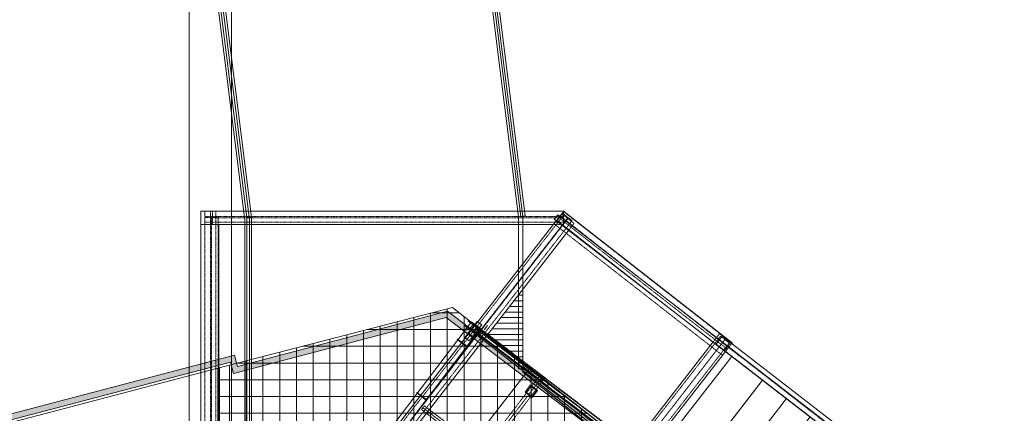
# Model space of a CAD drawing. Header units: centimetres. Extents: x -1589 to 108054, y -205274 to 31709.
# Tile 19 of 256: x 72111 to 80923, y -168471 to -164946. Entities that reach past the tile are written whole.
import ezdxf

# ---------------------------------------------------------------- set-up
doc = ezdxf.new("R2010")
doc.units = ezdxf.units.CM
doc.header["$LTSCALE"] = 0.01
doc.header["$MEASUREMENT"] = 0
for name, pattern in [('GESTRICHELT', [7, 4, -3]), ('Krawędzie ukryte', [27, 20, -7]), ('Kropki i Kreski', [72, 36, -18, 0, -18]), ('Przerywana długa', [100, 50, -50])]:
    doc.linetypes.add(name, pattern=pattern)
for name, color, linetype in [('2_belki.K_IR', 7, 'Continuous'), ('2_daszek .K_IR', 7, 'Continuous'), ('2_rynna.K_IR', 7, 'Continuous'), ('2_schody_konstrukcja.ISTN', 7, 'Continuous'), ('2_stropy.ISTN', 7, 'Continuous'), ('2_stropy.K_IR', 7, 'Continuous'), ('2_umeblowanie.ISTN', 7, 'Continuous'), ('2_ściany zewnętrzne.ISTN', 7, 'Continuous'), ('3_linie 2D .ISTN', 7, 'Continuous'), ('3_wypełnienia.K_IR', 7, 'Continuous')]:
    doc.layers.add(name, color=color, linetype=linetype)

msp = doc.modelspace()

# ---------------------------------------------------------------- hatches: boundary and pattern name
at = {"layer": '2_daszek .K_IR', "linetype": 'Continuous', "lineweight": 5, "ltscale": 10}
h = msp.add_hatch(color=8, dxfattribs=at)
h.paths.add_polyline_path([(76633.84503, -168281.03176), (76697.5236, -168329.45736), (76745.94921, -168265.77879), (76682.27064, -168217.35318)])
h.paths.add_polyline_path([(76640.85154, -168280.07845), (76683.22395, -168224.35969), (76738.9427, -168266.7321), (76696.57029, -168322.45085)], flags=0)
at = {"layer": '2_stropy.ISTN', "linetype": 'Continuous', "lineweight": 5, "ltscale": 10}
h = msp.add_hatch(dxfattribs=at)
h.set_pattern_fill('Siatka_15x15', color=8, scale=10, style=0, pattern_type=2)
h.set_pattern_definition([(0, (26888.05, -176271.54), (0, 150), []), (90, (26888.05, -176271.54), (-150, 0), [])])
h.paths.add_polyline_path([(73880.90022, -170404.59389), (74938.81961, -170126.84438), (76080.83562, -171009.92209), (77727.52726, -168889.51168), (75983.67328, -167524.26227), (73884.34535, -168067.74697)])
at = {"layer": '3_wypełnienia.K_IR', "linetype": 'Continuous', "lineweight": 5, "ltscale": 10}
h = msp.add_hatch(dxfattribs=at)
h.set_pattern_fill('Kreskowanie_liniowe', color=8, scale=10, style=0, pattern_type=2)
h.set_pattern_definition([(0, (76446.03, -167764.28), (0, 50), [])])
h.paths.add_polyline_path([(76296.5958, -167769.24682), (76614.50672, -167359.86517), (76614.50672, -168018.13676)])
msp.add_hatch(color=8, dxfattribs=at).paths.add_polyline_path([(61423.0767, -171268.20775), (61435.79832, -171316.56228), (73997.00312, -168011.88591), (74023.81132, -168113.84003), (75928.23534, -167612.52477), (77676.46157, -168941.99737), (77706.72758, -168902.19826), (75938.99414, -167557.89103), (74059.44894, -168052.75517), (74032.64452, -167950.81471)])

# ---------------------------------------------------------------- linework, layer by layer
at = {"layer": '2_belki.K_IR', "color": 8, "linetype": 'GESTRICHELT', "lineweight": 5, "ltscale": 10}
for p, q in [((75218.48241, -170204.74929), (76790.0487, -168141.94868)), ((76770.16249, -168126.79816), (75984.37934, -169158.19846)), ((76024.15178, -169188.49951), (76809.93492, -168157.0992)), ((76790.0487, -168141.94868), (76770.16249, -168126.79816)), ((76809.93492, -168157.0992), (76790.0487, -168141.94868))]:
    msp.add_line(p, q, dxfattribs=at)
at = {"layer": '2_daszek .K_IR', "color": 8, "linetype": 'Krawędzie ukryte', "lineweight": 5, "ltscale": 10}
for p, q in [((76246.48267, -167727.65481), (76221.05923, -167761.08607)), ((76221.05923, -167761.08607), (77675.49649, -168867.14109)), ((76238.75171, -167748.15816), (77693.18898, -168854.21318)), ((76246.48267, -167727.65481), (77700.91994, -168833.70983)), ((75733.12153, -168405.1225), (75707.69809, -168438.55375)), ((75707.69809, -168438.55375), (77162.13535, -169544.60877)), ((75725.39057, -168425.62584), (77179.82783, -169531.68086)), ((75733.12153, -168405.1225), (77187.55879, -169511.17752))]:
    msp.add_line(p, q, dxfattribs=at)
at = {"layer": '2_daszek .K_IR', "color": 8, "linetype": 'Continuous', "lineweight": 5, "ltscale": 10}
for p, q in [((76682.27064, -168217.35318), (76633.84503, -168281.03176)), ((76633.84503, -168281.03176), (76697.5236, -168329.45736)), ((76640.85154, -168280.07845), (76683.22395, -168224.35969)), ((76696.57029, -168322.45085), (76640.85154, -168280.07845)), ((76745.94921, -168265.77879), (76682.27064, -168217.35318)), ((76683.22395, -168224.35969), (76738.9427, -168266.7321)), ((76738.9427, -168266.7321), (76696.57029, -168322.45085)), ((76697.5236, -168329.45736), (76745.94921, -168265.77879))]:
    msp.add_line(p, q, dxfattribs=at)
at = {"layer": '2_rynna.K_IR', "color": 8, "linetype": 'Continuous', "lineweight": 5, "ltscale": 10}
for p, q in [((76154.38357, -167652.5963), (74580.63827, -169722.21601)), ((76195.4326, -167662.07667), (76110.8763, -167772.25252)), ((76168.23089, -167675.68854), (76137.96656, -167715.48892)), ((76233.98432, -167713.12497), (76154.38357, -167652.5963)), ((76208.03127, -167705.95287), (76168.23089, -167675.68854)), ((76206.19532, -167648.05297), (76184.66988, -167676.10036)), ((76184.66988, -167676.10036), (76224.33487, -167706.54192)), ((76245.86031, -167678.49453), (76206.19532, -167648.05297)), ((76224.33487, -167706.54192), (76245.86031, -167678.49453)), ((74660.23903, -169782.74468), (76233.98432, -167713.12497)), ((76126.09708, -167752.42002), (76095.65552, -167792.08501)), ((76126.09708, -167752.42002), (76095.65552, -167792.08501)), ((76165.76207, -167782.86158), (76126.09708, -167752.42002)), ((76165.76207, -167782.86158), (76126.09708, -167752.42002)), ((76137.96656, -167715.48892), (76177.76694, -167745.75325)), ((76150.54129, -167802.69408), (76235.09759, -167692.51823)), ((76177.76694, -167745.75325), (76208.03127, -167705.95287)), ((76029.76076, -167806.57408), (76027.33962, -167809.75811)), ((76027.33962, -167809.75811), (76116.49247, -167877.55022)), ((76118.91361, -167874.36619), (76029.76076, -167806.57408)), ((76095.65552, -167792.08501), (76135.32051, -167822.52657)), ((76095.65552, -167792.08501), (76135.32051, -167822.52657)), ((76135.32051, -167822.52657), (76165.76207, -167782.86158)), ((76135.32051, -167822.52657), (76165.76207, -167782.86158)), ((76116.49247, -167877.55022), (76118.91361, -167874.36619)), ((75666.58877, -168284.17863), (75664.16763, -168287.36266)), ((75664.16763, -168287.36266), (75753.32048, -168355.15477)), ((75755.74162, -168351.97074), (75666.58877, -168284.17863)), ((75753.32048, -168355.15477), (75755.74162, -168351.97074))]:
    msp.add_line(p, q, dxfattribs=at)
at = {"layer": '2_schody_konstrukcja.ISTN', "color": 8, "linetype": 'GESTRICHELT', "lineweight": 5, "ltscale": 10}
for p, q in [((73818.0499, -166660.77203), (73769.0499, -166660.77203)), ((73769.0499, -166660.77203), (73769.0499, -168754.18568)), ((75374.09534, -166660.77203), (73769.0499, -166660.77203)), ((73769.0499, -166660.77203), (73769.0499, -166709.77203)), ((73769.0499, -166709.77203), (76979.14077, -166709.77203)), ((73769.0499, -166709.77203), (73769.0499, -166758.77203)), ((73818.0499, -166660.77203), (73818.0499, -170847.59933)), ((73867.0499, -166660.77203), (73818.0499, -166660.77203)), ((75407.66254, -166660.77203), (73836.22846, -166660.77203)), ((73836.22846, -166660.77203), (73836.22846, -166720.77203)), ((73867.0499, -168754.18568), (73867.0499, -166660.77203)), ((76962.04076, -166685.03505), (75350.47691, -168760.20551)), ((76979.14077, -166660.77203), (75374.09534, -166660.77203)), ((76979.09663, -166660.77203), (75407.66254, -166660.77203)), ((76951.72944, -166706.37312), (76921.56201, -166744.98563)), ((76979.05964, -166663.68132), (76935.96331, -166718.84206)), ((76981.89687, -166667.76061), (76951.72944, -166706.37312)), ((78446.1491, -167873.94281), (76951.72944, -166706.37312)), ((77017.32713, -166727.97009), (76962.04076, -166685.03505)), ((77732.97673, -167252.70646), (76979.05964, -166663.68132)), ((76979.09663, -166720.77203), (76979.09663, -166660.77203)), ((76979.14077, -166709.77203), (76979.14077, -166660.77203)), ((76979.14077, -166758.77203), (76979.14077, -166709.77203)), ((77729.1067, -167251.54545), (76981.89687, -166667.76061)), ((73829.01291, -166717.52061), (73769.01291, -166717.52061)), ((73769.01291, -166717.52061), (73769.01291, -168768.6577)), ((73769.0499, -166758.77203), (75374.09534, -166758.77203)), ((77017.32713, -166727.97009), (73794.19942, -170878.311)), ((73829.01291, -166717.52061), (73829.01291, -170819.79479)), ((73889.01291, -166717.52061), (73829.01291, -166717.52061)), ((73836.22846, -166720.77203), (76979.09663, -166720.77203)), ((73836.22846, -166720.77203), (73836.22846, -166780.77203)), ((73836.22846, -166780.77203), (75407.66254, -166780.77203)), ((73889.01291, -168768.6577), (73889.01291, -166717.52061)), ((75374.09534, -166758.77203), (76979.14077, -166758.77203)), ((75407.66254, -166780.77203), (76979.09663, -166780.77203)), ((75461.04965, -168846.07558), (77072.6135, -166770.90512)), ((76935.96331, -166718.84206), (76892.86698, -166774.00279)), ((76892.86698, -166774.00279), (77646.78408, -167363.02793)), ((76921.56201, -166744.98563), (77668.77184, -167328.77048)), ((78443.7975, -167896.89233), (76935.96331, -166718.84206)), ((76979.09663, -166780.77203), (76979.09663, -166720.77203)), ((77072.6135, -166770.90512), (77017.32713, -166727.97009)), ((77668.77184, -167328.77048), (78415.98167, -167912.55532)), ((78476.31653, -167835.33029), (77729.1067, -167251.54545)), ((78486.89383, -167841.7316), (77732.97673, -167252.70646)), ((77646.78408, -167363.02793), (78400.70117, -167952.05306)), ((78374.13863, -167758.79824), (76755.2916, -169843.34706)), ((78429.425, -167801.73327), (78374.13863, -167758.79824)), ((78429.425, -167801.73327), (75191.73093, -171970.83091)), ((78422.2477, -167810.9753), (75192.934, -171969.28175)), ((78383.54724, -167780.92077), (76768.89039, -169860.074)), ((76846.29131, -169920.18305), (78460.94816, -167841.02982)), ((76865.86434, -169929.21713), (78484.71137, -167844.66831)), ((78422.2477, -167810.9753), (78383.54724, -167780.92077)), ((78460.94816, -167841.02982), (78422.2477, -167810.9753)), ((78484.71137, -167844.66831), (78429.425, -167801.73327)), ((78443.7975, -167896.89233), (78486.89383, -167841.7316)), ((78446.1491, -167873.94281), (78476.31653, -167835.33029)), ((78400.70117, -167952.05306), (78443.7975, -167896.89233)), ((78415.98167, -167912.55532), (78446.1491, -167873.94281))]:
    msp.add_line(p, q, dxfattribs=at)
at = {"layer": '2_schody_konstrukcja.ISTN', "color": 8, "linetype": 'Continuous', "lineweight": 5, "ltscale": 10}
for p, q in [((78398.80458, -167780.42736), (78343.73768, -167851.6147)), ((78343.73768, -167851.6147), (80600.86149, -169597.6105)), ((78398.80458, -167780.42736), (80655.92839, -169526.42317))]:
    msp.add_line(p, q, dxfattribs=at)
at = {"layer": '2_schody_konstrukcja.ISTN', "color": 8, "linetype": 'Kropki i Kreski', "lineweight": 5, "ltscale": 10}
msp.add_line((78409.61814, -167845.68432), (80666.74195, -169591.68012), dxfattribs=at)
at = {"layer": '2_stropy.ISTN', "color": 8, "linetype": 'Continuous', "lineweight": 5, "ltscale": 10, "flags": 128}
for points in [[(73880.90022, -170404.59389), (74938.81961, -170126.84438), (76080.83562, -171009.92209), (77727.52726, -168889.51168), (75983.67328, -167524.26227), (73884.34535, -168067.74697)], [(78759.34244, -168173.71241), (78484.57133, -167961.25056), (77750.37355, -168906.66405), (78026.87295, -169120.99521)], [(78972.9372, -168338.87075), (78759.34244, -168173.71241), (78026.87295, -169120.99521), (78240.26867, -169286.41095)], [(79186.53197, -168504.02908), (78972.9372, -168338.87075), (78240.26867, -169286.41095), (78453.6644, -169451.8267)]]:
    msp.add_lwpolyline(points, close=True, dxfattribs=at)
at = {"layer": '2_stropy.K_IR', "color": 8, "linetype": 'Przerywana długa', "lineweight": 5, "ltscale": 10, "flags": 128}
for points in [[(74660.23903, -169782.74468), (76233.98432, -167713.12497)], [(76233.98432, -167713.12497), (76233.96351, -167713.15234)], [(77703.45339, -168830.65441), (76233.96351, -167713.15234)], [(76233.98432, -167713.12497), (77703.47446, -168830.62723)]]:
    msp.add_lwpolyline(points, dxfattribs=at)
at = {"layer": '2_stropy.K_IR', "color": 8, "linetype": 'Continuous', "lineweight": 5, "ltscale": 10, "flags": 128}
for points in [[(55549.28616, -172508.54329), (57014.11243, -172505.17825), (73873.26416, -168069.69659), (73900.32118, -168064.93619)], [(73900.32118, -168064.93619), (73900.69989, -170399.38453)]]:
    msp.add_lwpolyline(points, dxfattribs=at)
at = {"layer": '2_umeblowanie.ISTN', "color": 8, "linetype": 'GESTRICHELT', "lineweight": 5, "ltscale": 10}
for p, q in [((76983.46471, -166690.32856), (75374.20736, -168762.52898)), ((77019.00595, -166717.92965), (76983.46471, -166690.32856)), ((77019.00595, -166717.92965), (73800.49125, -170862.3305)), ((75445.28984, -168817.73117), (77054.54719, -166745.53075)), ((77054.54719, -166745.53075), (77019.00595, -166717.92965))]:
    msp.add_line(p, q, dxfattribs=at)
at = {"layer": '2_ściany zewnętrzne.ISTN', "color": 8, "linetype": 'Continuous', "lineweight": 5, "ltscale": 10, "flags": 128}
for points in [[(72183.49441, -131663.93245), (76574.50672, -166712.3556)], [(76614.50672, -166709.85967), (72223.18413, -131658.95995)], [(72223.73063, -131809.05688), (76596.53325, -166708.78309)], [(76636.22291, -166703.81012), (72263.4203, -131804.08392)], [(69770.27563, -131966.31137), (74127.37928, -166742.66658)], [(74167.37928, -166740.17055), (69809.96533, -131961.33868)], [(69796.3492, -132012.36569), (74144.92418, -166718.72902)], [(74184.61385, -166713.75605), (69836.03887, -132007.39272)], [(73628.02079, -160360.1252), (73628.02079, -184803.07241)], [(74008.02079, -184423.07241), (74008.02079, -160740.1252)], [(76574.50672, -166712.3556), (76574.50672, -168071.64915)], [(76596.53325, -166708.78309), (76636.22291, -166703.81012)], [(76614.50672, -166709.85967), (76614.50672, -167031.6298)], [(74127.37928, -166742.66658), (74127.37928, -169429.44065)], [(74144.92418, -166718.72902), (74184.61385, -166713.75605)], [(74144.92418, -166713.75605), (74144.92418, -169415.2076)], [(74144.92418, -166713.75605), (74184.92418, -166713.75605)], [(74167.37928, -166740.17055), (74167.37928, -167061.92779)], [(74184.92418, -169395.69281), (74184.92418, -166713.75605)], [(74167.37928, -169409.86165), (74167.37928, -167061.92779)], [(76614.50672, -168050.46609), (76614.50672, -167031.6298)], [(76614.50672, -168071.64915), (76574.50672, -168071.64915)], [(77769.9774, -168976.39498), (76614.50672, -168050.46609)], [(76614.50672, -168071.64915), (76614.50672, -168101.72467)], [(76614.50672, -168101.72467), (77744.96403, -169007.60926)]]:
    msp.add_lwpolyline(points, dxfattribs=at)
at = {"layer": '3_linie 2D .ISTN', "color": 8, "linetype": 'Continuous', "lineweight": 5, "ltscale": 10}
for p, q in [((73733.55176, -166660.77203), (73733.55176, -170711.92193)), ((73733.55176, -166660.77203), (76979.14077, -166660.77203)), ((76895.50608, -166732.53425), (76926.08195, -166692.99132)), ((76926.08195, -166692.99132), (81959.41454, -170584.9258)), ((76979.14077, -166660.77203), (78488.6279, -167839.99752)), ((76884.41362, -166780.7727), (73733.55176, -166780.7727)), ((73796.57173, -170760.651), (76913.79731, -166746.67762)), ((73894.50736, -170634.54175), (73893.18671, -166780.7727)), ((76895.50608, -166732.53425), (81928.83867, -170624.46874)), ((73907.1698, -170846.16898), (77024.32063, -166832.1378)), ((76121.95852, -167644.38251), (81193.36478, -171575.53175)), ((76091.374, -167683.93664), (81162.92878, -171615.201)), ((76267.43837, -167724.6716), (76298.01424, -167685.12866)), ((75200.33744, -171846.08775), (78317.56301, -167832.11436)), ((78488.6279, -167839.99752), (78483.69172, -167845.85507)), ((75310.9355, -171931.60572), (78428.08633, -167917.57455)), ((75048.03243, -170164.97803), (76667.27503, -168079.83982)), ((78759.34244, -168173.71241), (78026.87295, -169120.99521)), ((78972.9372, -168338.87075), (78240.26867, -169286.41095))]:
    msp.add_line(p, q, dxfattribs=at)
at = {"layer": '3_wypełnienia.K_IR', "color": 8, "linetype": 'Continuous', "lineweight": 5, "ltscale": 10, "flags": 128}
msp.add_lwpolyline([(77706.72758, -168902.19826), (75938.99414, -167557.89103), (74059.44894, -168052.75517), (74032.64452, -167950.81471), (61423.0767, -171268.20775), (61435.79832, -171316.56228), (73997.00312, -168011.88591), (74023.81132, -168113.84003), (75928.23534, -167612.52477), (77676.46157, -168941.99737)], close=True, dxfattribs=at)

doc.saveas('drawing.dxf')
